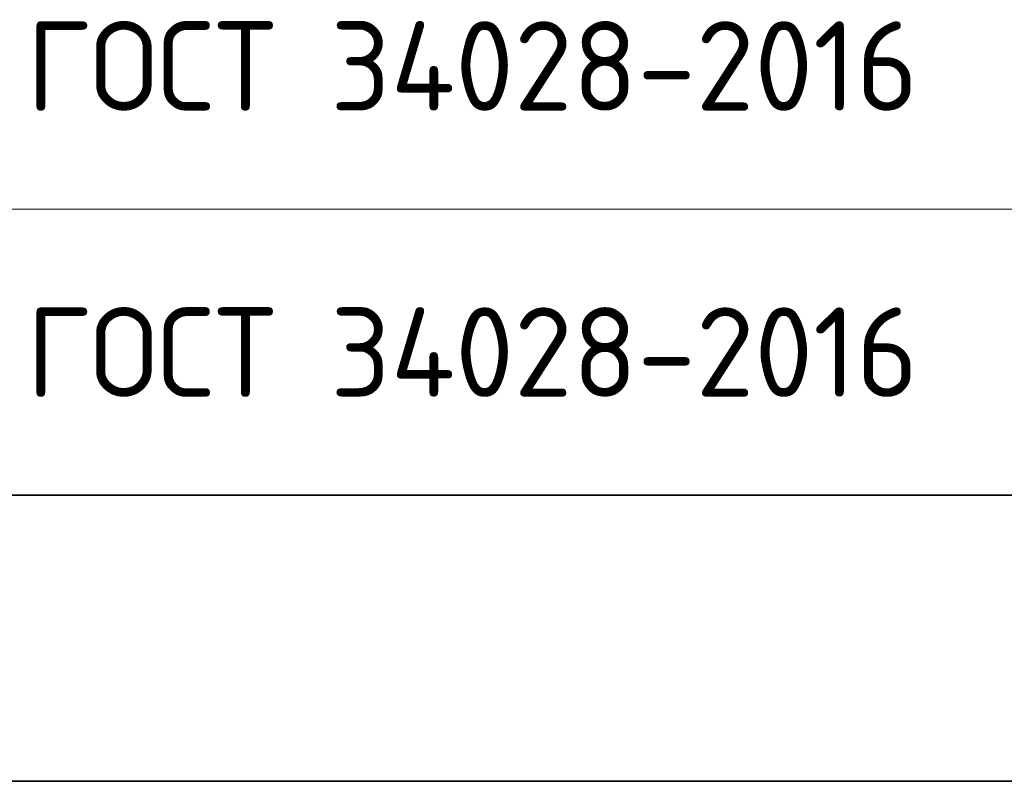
# Model space of a CAD drawing. Header units: metres. Extents: x -38 to 97, y -15 to 21.
# Tile 49 of 82: x 70.33 to 73.09, y -0.33 to 1.8. Entities that reach past the tile are written whole.
import ezdxf

# ---------------------------------------------------------------- set-up
doc = ezdxf.new("R2010")
doc.units = ezdxf.units.M
doc.styles.add('ISOCPEUR', font='txt')

msp = doc.modelspace()

# ---------------------------------------------------------------- linework, layer by layer
at = {"color": 7, "linetype": 'Continuous', "lineweight": 13, "transparency": 33554687}
for p, q in [((86.4198, 1.2717), (67.9198, 1.2717)), ((86.4198, 0.4717), (67.9198, 0.4717))]:
    msp.add_line(p, q, dxfattribs=at)
at = {"color": 7, "linetype": 'Continuous', "lineweight": 35, "transparency": 33554687}
for p, q in [((67.9198, 0.4717), (86.4198, 0.4717)), ((67.9198, -0.3283), (86.4198, -0.3283))]:
    msp.add_line(p, q, dxfattribs=at)

# ---------------------------------------------------------------- texts
at = {"color": 7, "linetype": 'Continuous', "lineweight": 35, "transparency": 33554687, "char_height": 0.25, "width": 2.743715, "attachment_point": 7, "style": 'ISOCPEUR'}
for insert in [(70.3506, 1.5467), (70.3506, 0.7467)]:
    msp.add_mtext('\\W0.96;ГОСТ 34028-2016', dxfattribs=dict(at, insert=insert))

doc.saveas('drawing.dxf')
